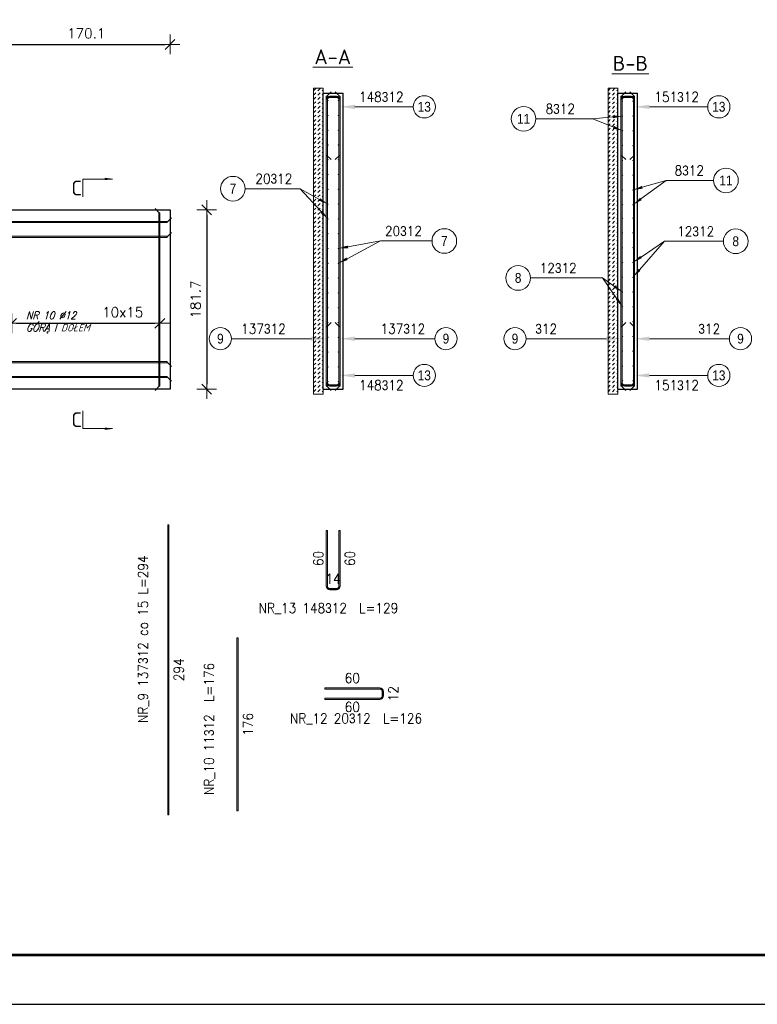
# Model space of a CAD drawing. Extents: x -44931 to -6831, y -40103 to -21469.
# Tile 6 of 10: x -20674 to -13190, y -40103 to -30119. Entities that reach past the tile are written whole.
import ezdxf

# ---------------------------------------------------------------- set-up
doc = ezdxf.new("R2010")
doc.units = 0
doc.header["$LTSCALE"] = 5
doc.header["$MEASUREMENT"] = 0
doc.layers.add('_FORMATKA', color=8, linetype='Continuous', lineweight=15, plot=False)
for name, color, linetype, lineweight in [('_RAMKA', 7, 'Continuous', 35), ('AutoCAD_Structural_Detailing_deskowanie', 2, 'Continuous', 30), ('AutoCAD_Structural_Detailing_kształt pręta', 7, 'Continuous', 13), ('AutoCAD_Structural_Detailing_opis kształtu pręta', 7, 'Continuous', 13), ('AutoCAD_Structural_Detailing_opis rozkładu', 7, 'Continuous', 13), ('AutoCAD_Structural_Detailing_pręt wyrzucony', 7, 'Continuous', 13), ('AutoCAD_Structural_Detailing_pręty punktowe', 7, 'Continuous', 40), ('AutoCAD_Structural_Detailing_symbole graficzne', 7, 'Continuous', 13), ('PS_DIM', 4, 'Continuous', 13), ('PS_HATCH', 251, 'Continuous', 9), ('PS_TEXT @ 100', 3, 'Continuous', 13)]:
    doc.layers.add(name, color=color, linetype=linetype, lineweight=lineweight)
doc.styles.add('marta_B', font='isocpeur.ttf')
doc.styles.add('r-gil', font='GIL_____.TTF', dxfattribs={"width": 0.9})
doc.styles.add('r-simplex', font='simplex.shx', dxfattribs={"width": 0.9})
doc.styles.add('simplex', font='simplex.shx', dxfattribs={"width": 0.9})
doc.styles.add('styl2M', font='simplex.shx')
doc.dimstyles.new('RBCT DIM 50_M', dxfattribs={"dimtxt": 100, "dimasz": 50, "dimexe": 20, "dimexo": 150, "dimgap": 62.5, "dimtad": 1, "dimdec": 1, "dimlfac": 0.1, "dimzin": 9, "dimdsep": 46, "dimtxsty": 'styl2M', "dimblk": 'dimznak', "dimcen": 100, "dimse1": 1, "dimse2": 1, "dimclrd": 8, "dimclre": 8, "dimclrt": 2, "dimadec": 0, "dimazin": 0, "dimtfac": 1, "dimtdec": 1, "dimtix": 1, "dimtmove": 2, "dimatfit": 3, "dimldrblk": 'dimznak', "dimfxl": 5, "dimfxlon": 1, "dimarcsym": 0})

# ---------------------------------------------------------------- blocks, each defined once
blk = doc.blocks.new('dimznak')
at = {"color": 0}
for points in [[(0, 2), (0, -2)], [(-2, 0), (2, 0)]]:
    blk.add_lwpolyline(points, dxfattribs=at)
at = {"color": 3}
blk.add_lwpolyline([(1, 1), (-1, -1)], dxfattribs=at)
blk = doc.blocks.new('*D39')
at = {"layer": 'Defpoints', "color": 0, "ltscale": 10, "transparency": 16777216}
for p in [(-20754.8, -32364.4), (-19251.4, -32364.4), (-19251.4, -33197.5)]:
    blk.add_point(p, dxfattribs=at)
at = {"layer": 'PS_DIM', "color": 8, "lineweight": -2, "ltscale": 10, "transparency": 16777216}
blk.add_line((-20704.8, -33197.5), (-19301.4, -33197.5), dxfattribs=at)
at = {"layer": 'PS_DIM', "color": 8, "lineweight": -2, "ltscale": 10, "transparency": 16777216, "xscale": 50, "yscale": 50, "zscale": 50, "rotation": 180}
blk.add_blockref('dimznak', (-20754.8, -33197.5), dxfattribs=at)
at = {"layer": 'PS_DIM', "color": 8, "lineweight": -2, "ltscale": 10, "transparency": 16777216, "xscale": 50, "yscale": 50, "zscale": 50}
blk.add_blockref('dimznak', (-19251.4, -33197.5), dxfattribs=at)
at = {"layer": 'PS_DIM', "color": 2, "ltscale": 10, "transparency": 16777216, "insert": (-19628.5, -33085), "char_height": 100, "attachment_point": 5, "style": 'styl2M'}
blk.add_mtext('10x15', dxfattribs=at)
blk = doc.blocks.new('*U17')
at = {"layer": '_FORMATKA', "lineweight": -3}
blk.add_lwpolyline([(-750, 0), (0, 0), (0, 297), (-750, 297)], close=True, dxfattribs=at)
at = {"layer": '_RAMKA', "lineweight": -3, "const_width": 0.5}
blk.add_lwpolyline([(-720, 10), (-10, 10), (-10, 287), (-720, 287)], close=True, dxfattribs=at)
blk = doc.blocks.new('*D42')
at = {"layer": 'Defpoints', "color": 0, "ltscale": 10, "transparency": 16777216}
for p in [(-19148.7, -30369.8), (-20849.3, -32047.4, 43.1), (-19148.7, -32047.4, 43.1)]:
    blk.add_point(p, dxfattribs=at)
at = {"layer": 'PS_DIM', "color": 8, "lineweight": -2, "ltscale": 10, "transparency": 16777216}
blk.add_line((-20799.3, -30369.8), (-19198.7, -30369.8), dxfattribs=at)
at = {"layer": 'PS_DIM', "color": 8, "lineweight": -2, "ltscale": 10, "transparency": 16777216, "xscale": 50, "yscale": 50, "zscale": 50, "rotation": 180}
blk.add_blockref('dimznak', (-20849.3, -30369.8), dxfattribs=at)
at = {"layer": 'PS_DIM', "color": 8, "lineweight": -2, "ltscale": 10, "transparency": 16777216, "xscale": 50, "yscale": 50, "zscale": 50}
blk.add_blockref('dimznak', (-19148.7, -30369.8), dxfattribs=at)
at = {"layer": 'PS_DIM', "color": 2, "ltscale": 10, "transparency": 16777216, "insert": (-19999, -30257.3), "char_height": 100, "attachment_point": 5, "style": 'styl2M'}
blk.add_mtext('170.1', dxfattribs=at)
blk = doc.blocks.new('*D43')
at = {"layer": 'Defpoints', "color": 0, "ltscale": 10, "transparency": 16777216}
for p in [(-19148.7, -32047.4, 43.1), (-19148.7, -33864.4, 43.1), (-18776.4, -33864.4)]:
    blk.add_point(p, dxfattribs=at)
at = {"layer": 'PS_DIM', "color": 8, "lineweight": -2, "ltscale": 10, "transparency": 16777216}
blk.add_line((-18776.4, -32097.4), (-18776.4, -33814.4), dxfattribs=at)
at = {"layer": 'PS_DIM', "color": 8, "lineweight": -2, "ltscale": 10, "transparency": 16777216, "xscale": 50, "yscale": 50, "zscale": 50}
for p, rotation in [((-18776.4, -32047.4), 90), ((-18776.4, -33864.4), 270)]:
    blk.add_blockref('dimznak', p, dxfattribs=dict(at, rotation=rotation))
at = {"layer": 'PS_DIM', "color": 2, "ltscale": 10, "transparency": 16777216, "insert": (-18888.9, -32955.9), "char_height": 100, "attachment_point": 5, "rotation": 90, "style": 'styl2M'}
blk.add_mtext('181.7', dxfattribs=at)

msp = doc.modelspace()

# ---------------------------------------------------------------- hatches: boundary and pattern name
at = {"layer": 'AutoCAD_Structural_Detailing_kształt pręta'}
h = msp.add_hatch(color=161, dxfattribs=at)
edge = h.paths.add_edge_path(flags=0)
edge.add_line((-17527.51, -30894.37), (-17527.51, -30906.37))
edge.add_arc((-17527.51, -30930.37), 24, 90, 180)
edge.add_line((-17551.51, -30930.37), (-17563.51, -30930.37))
edge.add_arc((-17527.51, -30930.37), 36, 450, 540, ccw=False)
for points in [[(-17563.51, -30894.37), (-17551.51, -30894.37), (-17551.51, -33834.37), (-17563.51, -33834.37)], [(-17551.51, -31494.37), (-17563.51, -31494.37), (-17563.51, -30930.37), (-17551.51, -30930.37)], [(-17527.51, -30906.37), (-17527.51, -30894.37), (-17459.51, -30894.37), (-17459.51, -30906.37)], [(-17435.51, -30894.37), (-17423.51, -30894.37), (-17423.51, -33834.37), (-17435.51, -33834.37)], [(-17435.51, -30930.37), (-17423.51, -30930.37), (-17423.51, -31494.37), (-17435.51, -31494.37)], [(-14574.79, -30894.37), (-14562.79, -30894.37), (-14562.79, -33834.37), (-14574.79, -33834.37)], [(-14562.79, -31494.37), (-14574.79, -31494.37), (-14574.79, -30930.37), (-14562.79, -30930.37)], [(-14538.79, -30906.37), (-14538.79, -30894.37), (-14470.79, -30894.37), (-14470.79, -30906.37)], [(-14446.79, -30894.37), (-14434.79, -30894.37), (-14434.79, -33834.37), (-14446.79, -33834.37)], [(-14446.79, -30930.37), (-14434.79, -30930.37), (-14434.79, -31494.37), (-14446.79, -31494.37)], [(-19263.4, -32077.37), (-19251.4, -32077.37), (-19251.4, -33834.37), (-19263.4, -33834.37)], [(-19178.68, -32164.27), (-19178.68, -32176.27), (-30331.02, -32176.2), (-30331.02, -32164.2)], [(-19178.68, -32314.27), (-19178.68, -32326.27), (-30331.02, -32326.2), (-30331.02, -32314.2)], [(-17563.51, -33234.37), (-17551.51, -33234.37), (-17551.51, -33798.37), (-17563.51, -33798.37)], [(-17423.51, -33798.37), (-17435.51, -33798.37), (-17435.51, -33234.37), (-17423.51, -33234.37)], [(-14574.79, -33234.37), (-14562.79, -33234.37), (-14562.79, -33798.37), (-14574.79, -33798.37)], [(-14434.79, -33798.37), (-14446.79, -33798.37), (-14446.79, -33234.37), (-14434.79, -33234.37)], [(-19178.68, -33585.47), (-19178.68, -33597.47), (-30331.02, -33597.54), (-30331.02, -33585.54)], [(-19178.68, -33735.47), (-19178.68, -33747.47), (-30331.02, -33747.54), (-30331.02, -33735.54)], [(-17527.51, -33834.37), (-17527.51, -33822.37), (-17459.51, -33822.37), (-17459.51, -33834.37)], [(-14538.79, -33834.37), (-14538.79, -33822.37), (-14470.79, -33822.37), (-14470.79, -33834.37)]]:
    msp.add_hatch(color=161, dxfattribs=at).paths.add_polyline_path(points, flags=0)
h = msp.add_hatch(color=161, dxfattribs=at)
edge = h.paths.add_edge_path(flags=0)
edge.add_line((-17423.51, -30930.37), (-17435.51, -30930.37))
edge.add_arc((-17459.51, -30930.37), 24, 0, 90)
edge.add_line((-17459.51, -30906.37), (-17459.51, -30894.37))
edge.add_arc((-17459.51, -30930.37), 36, 360, 450, ccw=False)
h = msp.add_hatch(color=161, dxfattribs=at)
edge = h.paths.add_edge_path(flags=0)
edge.add_line((-14538.79, -30894.37), (-14538.79, -30906.37))
edge.add_arc((-14538.79, -30930.37), 24, 90, 180)
edge.add_line((-14562.79, -30930.37), (-14574.79, -30930.37))
edge.add_arc((-14538.79, -30930.37), 36, 450, 540, ccw=False)
h = msp.add_hatch(color=161, dxfattribs=at)
edge = h.paths.add_edge_path(flags=0)
edge.add_line((-14434.79, -30930.37), (-14446.79, -30930.37))
edge.add_arc((-14470.79, -30930.37), 24, 0, 90)
edge.add_line((-14470.79, -30906.37), (-14470.79, -30894.37))
edge.add_arc((-14470.79, -30930.37), 36, 360, 450, ccw=False)
h = msp.add_hatch(color=161, dxfattribs=at)
edge = h.paths.add_edge_path(flags=0)
edge.add_line((-17563.51, -33798.37), (-17551.51, -33798.37))
edge.add_arc((-17527.51, -33798.37), 24, 180, 270)
edge.add_line((-17527.51, -33822.37), (-17527.51, -33834.37))
edge.add_arc((-17527.51, -33798.37), 36, 540, 630, ccw=False)
h = msp.add_hatch(color=161, dxfattribs=at)
edge = h.paths.add_edge_path(flags=0)
edge.add_line((-17459.51, -33834.37), (-17459.51, -33822.37))
edge.add_arc((-17459.51, -33798.37), 24, -90, 0)
edge.add_line((-17435.51, -33798.37), (-17423.51, -33798.37))
edge.add_arc((-17459.51, -33798.37), 36, 270, 360, ccw=False)
h = msp.add_hatch(color=161, dxfattribs=at)
edge = h.paths.add_edge_path(flags=0)
edge.add_line((-14574.79, -33798.37), (-14562.79, -33798.37))
edge.add_arc((-14538.79, -33798.37), 24, 180, 270)
edge.add_line((-14538.79, -33822.37), (-14538.79, -33834.37))
edge.add_arc((-14538.79, -33798.37), 36, 540, 630, ccw=False)
h = msp.add_hatch(color=161, dxfattribs=at)
edge = h.paths.add_edge_path(flags=0)
edge.add_line((-14470.79, -33834.37), (-14470.79, -33822.37))
edge.add_arc((-14470.79, -33798.37), 24, -90, 0)
edge.add_line((-14446.79, -33798.37), (-14434.79, -33798.37))
edge.add_arc((-14470.79, -33798.37), 36, 270, 360, ccw=False)
at = {"layer": 'AutoCAD_Structural_Detailing_opis kształtu pręta'}
for points in [[(-17423.51, -31002.56), (-17273.51, -31023.94), (-17273.51, -30981.18)], [(-14434.79, -31002.56), (-14284.79, -31023.94), (-14284.79, -30981.18)], [(-17563.51, -33353.96), (-17713.51, -33332.58), (-17713.51, -33375.34)], [(-17423.51, -33353.96), (-17273.51, -33375.34), (-17273.51, -33332.58)], [(-14574.79, -33353.96), (-14724.79, -33332.58), (-14724.79, -33375.34)], [(-14434.79, -33353.96), (-14284.79, -33375.34), (-14284.79, -33332.58)], [(-17423.51, -33726.18), (-17273.51, -33747.56), (-17273.51, -33704.8)], [(-14434.79, -33726.18), (-14284.79, -33747.56), (-14284.79, -33704.8)]]:
    msp.add_hatch(color=8, dxfattribs=at).paths.add_polyline_path(points, flags=0)
at = {"layer": 'AutoCAD_Structural_Detailing_opis rozkładu'}
for points in [[(-14556.79, -31095.87), (-14657.69, -31091.04), (-14655.02, -31119.43)], [(-14556.79, -31245.87), (-14644.19, -31195.23), (-14654.86, -31221.67)], [(-14452.79, -31845.87), (-14352.75, -31831.9), (-14360.64, -31804.5)], [(-17545.51, -31989.37), (-17626.01, -31928.36), (-17639.85, -31953.29)], [(-14452.79, -31995.87), (-14363.71, -31948.25), (-14380.57, -31925.25)], [(-17545.51, -32139.37), (-17602.77, -32056.16), (-17623.74, -32075.48)], [(-17441.51, -32439.37), (-17340.56, -32435.86), (-17345.56, -32407.8)], [(-17441.51, -32589.37), (-17346.41, -32555.31), (-17359.71, -32530.1)], [(-14452.79, -32580.87), (-14361.73, -32537.16), (-14377.57, -32513.46)], [(-14452.79, -32730.87), (-14375.98, -32665.28), (-14397.36, -32646.43)], [(-14556.79, -32880.87), (-14630.62, -32811.94), (-14646.94, -32835.31)], [(-14556.79, -33030.87), (-14602.38, -32940.73), (-14625.75, -32957.06)]]:
    msp.add_hatch(color=8, dxfattribs=at).paths.add_polyline_path(points, flags=0)
at = {"layer": 'AutoCAD_Structural_Detailing_pręt wyrzucony'}
for points in [[(-19171.91, -35240.41), (-19159.91, -35240.41), (-19159.91, -38180.42), (-19171.91, -38180.42)], [(-17563.51, -35300.15), (-17551.51, -35300.15), (-17551.51, -35864.14), (-17563.51, -35864.14)], [(-17423.51, -35864.14), (-17435.51, -35864.14), (-17435.51, -35300.15), (-17423.51, -35300.15)], [(-17527.51, -35900.14), (-17527.51, -35888.14), (-17459.51, -35888.14), (-17459.51, -35900.14)], [(-18469.76, -36385.65), (-18457.76, -36385.65), (-18457.76, -38142.65), (-18469.76, -38142.65)], [(-17578.43, -36907.34), (-17578.43, -36895.34), (-17019.43, -36895.34), (-17019.43, -36907.34)], [(-16995.43, -36931.34), (-16983.43, -36931.34), (-16983.43, -36975.34), (-16995.43, -36975.34)], [(-17019.43, -36999.34), (-17019.43, -37011.34), (-17578.77, -37011.34), (-17578.77, -36999.34)]]:
    msp.add_hatch(color=6, dxfattribs=at).paths.add_polyline_path(points, flags=0)
h = msp.add_hatch(color=6, dxfattribs=at)
edge = h.paths.add_edge_path(flags=0)
edge.add_line((-17563.51, -35864.14), (-17551.51, -35864.14))
edge.add_arc((-17527.51, -35864.14), 24, 180, 270)
edge.add_line((-17527.51, -35888.14), (-17527.51, -35900.14))
edge.add_arc((-17527.51, -35864.14), 36, 540, 630, ccw=False)
h = msp.add_hatch(color=6, dxfattribs=at)
edge = h.paths.add_edge_path(flags=0)
edge.add_line((-17459.51, -35900.14), (-17459.51, -35888.14))
edge.add_arc((-17459.51, -35864.14), 24, -90, 0)
edge.add_line((-17435.51, -35864.14), (-17423.51, -35864.14))
edge.add_arc((-17459.51, -35864.14), 36, 270, 360, ccw=False)
h = msp.add_hatch(color=6, dxfattribs=at)
edge = h.paths.add_edge_path(flags=0)
edge.add_line((-16983.43, -36931.34), (-16995.43, -36931.34))
edge.add_arc((-17019.43, -36931.34), 24, 0, 90)
edge.add_line((-17019.43, -36907.34), (-17019.43, -36895.34))
edge.add_arc((-17019.43, -36931.34), 36, 360, 450, ccw=False)
h = msp.add_hatch(color=6, dxfattribs=at)
edge = h.paths.add_edge_path(flags=0)
edge.add_line((-17019.43, -37011.34), (-17019.43, -36999.34))
edge.add_arc((-17019.43, -36975.34), 24, -90, 0)
edge.add_line((-16995.43, -36975.34), (-16983.43, -36975.34))
edge.add_arc((-17019.43, -36975.34), 36, 270, 360, ccw=False)
at = {"layer": 'AutoCAD_Structural_Detailing_pręty punktowe'}
h = msp.add_hatch(color=1, dxfattribs=at)
edge = h.paths.add_edge_path(flags=0)
edge.add_arc((-17545.51, -30939.37), 6, 0, 360)
h = msp.add_hatch(color=1, dxfattribs=at)
edge = h.paths.add_edge_path(flags=0)
edge.add_arc((-17441.51, -30939.37), 6, 0, 360)
h = msp.add_hatch(color=1, dxfattribs=at)
edge = h.paths.add_edge_path(flags=0)
edge.add_arc((-14556.79, -30945.87), 6, 0, 360)
h = msp.add_hatch(color=1, dxfattribs=at)
edge = h.paths.add_edge_path(flags=0)
edge.add_arc((-14452.79, -30945.87), 6, 0, 360)
h = msp.add_hatch(color=1, dxfattribs=at)
edge = h.paths.add_edge_path(flags=0)
edge.add_arc((-17545.51, -31089.37), 6, 0, 360)
h = msp.add_hatch(color=1, dxfattribs=at)
edge = h.paths.add_edge_path(flags=0)
edge.add_arc((-17441.51, -31089.37), 6, 0, 360)
h = msp.add_hatch(color=1, dxfattribs=at)
edge = h.paths.add_edge_path(flags=0)
edge.add_arc((-14556.79, -31095.87), 6, 0, 360)
h = msp.add_hatch(color=1, dxfattribs=at)
edge = h.paths.add_edge_path(flags=0)
edge.add_arc((-14452.79, -31095.87), 6, 0, 360)
h = msp.add_hatch(color=1, dxfattribs=at)
edge = h.paths.add_edge_path(flags=0)
edge.add_arc((-17545.51, -31239.37), 6, 0, 360)
h = msp.add_hatch(color=1, dxfattribs=at)
edge = h.paths.add_edge_path(flags=0)
edge.add_arc((-17441.51, -31239.37), 6, 0, 360)
h = msp.add_hatch(color=1, dxfattribs=at)
edge = h.paths.add_edge_path(flags=0)
edge.add_arc((-14556.79, -31245.87), 6, 0, 360)
h = msp.add_hatch(color=1, dxfattribs=at)
edge = h.paths.add_edge_path(flags=0)
edge.add_arc((-14452.79, -31245.87), 6, 0, 360)
h = msp.add_hatch(color=1, dxfattribs=at)
edge = h.paths.add_edge_path(flags=0)
edge.add_arc((-17545.51, -31389.37), 6, 0, 360)
h = msp.add_hatch(color=1, dxfattribs=at)
edge = h.paths.add_edge_path(flags=0)
edge.add_arc((-17441.51, -31389.37), 6, 0, 360)
h = msp.add_hatch(color=1, dxfattribs=at)
edge = h.paths.add_edge_path(flags=0)
edge.add_arc((-14556.79, -31395.87), 6, 0, 360)
h = msp.add_hatch(color=1, dxfattribs=at)
edge = h.paths.add_edge_path(flags=0)
edge.add_arc((-14452.79, -31395.87), 6, 0, 360)
h = msp.add_hatch(color=1, dxfattribs=at)
edge = h.paths.add_edge_path(flags=0)
edge.add_arc((-17545.51, -31539.37), 6, 0, 360)
h = msp.add_hatch(color=1, dxfattribs=at)
edge = h.paths.add_edge_path(flags=0)
edge.add_arc((-17441.51, -31539.37), 6, 0, 360)
h = msp.add_hatch(color=1, dxfattribs=at)
edge = h.paths.add_edge_path(flags=0)
edge.add_arc((-14556.79, -31545.87), 6, 0, 360)
h = msp.add_hatch(color=1, dxfattribs=at)
edge = h.paths.add_edge_path(flags=0)
edge.add_arc((-14452.79, -31545.87), 6, 0, 360)
h = msp.add_hatch(color=1, dxfattribs=at)
edge = h.paths.add_edge_path(flags=0)
edge.add_arc((-17545.51, -31689.37), 6, 0, 360)
h = msp.add_hatch(color=1, dxfattribs=at)
edge = h.paths.add_edge_path(flags=0)
edge.add_arc((-17441.51, -31689.37), 6, 0, 360)
h = msp.add_hatch(color=1, dxfattribs=at)
edge = h.paths.add_edge_path(flags=0)
edge.add_arc((-14556.79, -31695.87), 6, 0, 360)
h = msp.add_hatch(color=1, dxfattribs=at)
edge = h.paths.add_edge_path(flags=0)
edge.add_arc((-14452.79, -31695.87), 6, 0, 360)
h = msp.add_hatch(color=1, dxfattribs=at)
edge = h.paths.add_edge_path(flags=0)
edge.add_arc((-17545.51, -31839.37), 6, 0, 360)
h = msp.add_hatch(color=1, dxfattribs=at)
edge = h.paths.add_edge_path(flags=0)
edge.add_arc((-17441.51, -31839.37), 6, 0, 360)
h = msp.add_hatch(color=1, dxfattribs=at)
edge = h.paths.add_edge_path(flags=0)
edge.add_arc((-14556.79, -31845.87), 6, 0, 360)
h = msp.add_hatch(color=1, dxfattribs=at)
edge = h.paths.add_edge_path(flags=0)
edge.add_arc((-14452.79, -31845.87), 6, 0, 360)
h = msp.add_hatch(color=1, dxfattribs=at)
edge = h.paths.add_edge_path(flags=0)
edge.add_arc((-17545.51, -31989.37), 6, 0, 360)
h = msp.add_hatch(color=1, dxfattribs=at)
edge = h.paths.add_edge_path(flags=0)
edge.add_arc((-17441.51, -31989.37), 6, 0, 360)
h = msp.add_hatch(color=1, dxfattribs=at)
edge = h.paths.add_edge_path(flags=0)
edge.add_arc((-14556.79, -31995.87), 6, 0, 360)
h = msp.add_hatch(color=1, dxfattribs=at)
edge = h.paths.add_edge_path(flags=0)
edge.add_arc((-14452.79, -31995.87), 6, 0, 360)
h = msp.add_hatch(color=1, dxfattribs=at)
edge = h.paths.add_edge_path(flags=0)
edge.add_arc((-17545.51, -32139.37), 6, 0, 360)
h = msp.add_hatch(color=1, dxfattribs=at)
edge = h.paths.add_edge_path(flags=0)
edge.add_arc((-17441.51, -32139.37), 6, 0, 360)
h = msp.add_hatch(color=1, dxfattribs=at)
edge = h.paths.add_edge_path(flags=0)
edge.add_arc((-14556.79, -32130.87), 6, 0, 360)
h = msp.add_hatch(color=1, dxfattribs=at)
edge = h.paths.add_edge_path(flags=0)
edge.add_arc((-14452.79, -32130.87), 6, 0, 360)
h = msp.add_hatch(color=1, dxfattribs=at)
edge = h.paths.add_edge_path(flags=0)
edge.add_arc((-17545.51, -32289.37), 6, 0, 360)
h = msp.add_hatch(color=1, dxfattribs=at)
edge = h.paths.add_edge_path(flags=0)
edge.add_arc((-17441.51, -32289.37), 6, 0, 360)
h = msp.add_hatch(color=1, dxfattribs=at)
edge = h.paths.add_edge_path(flags=0)
edge.add_arc((-14556.79, -32280.87), 6, 0, 360)
h = msp.add_hatch(color=1, dxfattribs=at)
edge = h.paths.add_edge_path(flags=0)
edge.add_arc((-14452.79, -32280.87), 6, 0, 360)
h = msp.add_hatch(color=1, dxfattribs=at)
edge = h.paths.add_edge_path(flags=0)
edge.add_arc((-17545.51, -32439.37), 6, 0, 360)
h = msp.add_hatch(color=1, dxfattribs=at)
edge = h.paths.add_edge_path(flags=0)
edge.add_arc((-17441.51, -32439.37), 6, 0, 360)
h = msp.add_hatch(color=1, dxfattribs=at)
edge = h.paths.add_edge_path(flags=0)
edge.add_arc((-14556.79, -32430.87), 6, 0, 360)
h = msp.add_hatch(color=1, dxfattribs=at)
edge = h.paths.add_edge_path(flags=0)
edge.add_arc((-14452.79, -32430.87), 6, 0, 360)
h = msp.add_hatch(color=1, dxfattribs=at)
edge = h.paths.add_edge_path(flags=0)
edge.add_arc((-17545.51, -32589.37), 6, 0, 360)
h = msp.add_hatch(color=1, dxfattribs=at)
edge = h.paths.add_edge_path(flags=0)
edge.add_arc((-17441.51, -32589.37), 6, 0, 360)
h = msp.add_hatch(color=1, dxfattribs=at)
edge = h.paths.add_edge_path(flags=0)
edge.add_arc((-14556.79, -32580.87), 6, 0, 360)
h = msp.add_hatch(color=1, dxfattribs=at)
edge = h.paths.add_edge_path(flags=0)
edge.add_arc((-14452.79, -32580.87), 6, 0, 360)
h = msp.add_hatch(color=1, dxfattribs=at)
edge = h.paths.add_edge_path(flags=0)
edge.add_arc((-17545.51, -32739.37), 6, 0, 360)
h = msp.add_hatch(color=1, dxfattribs=at)
edge = h.paths.add_edge_path(flags=0)
edge.add_arc((-17441.51, -32739.37), 6, 0, 360)
h = msp.add_hatch(color=1, dxfattribs=at)
edge = h.paths.add_edge_path(flags=0)
edge.add_arc((-14556.79, -32730.87), 6, 0, 360)
h = msp.add_hatch(color=1, dxfattribs=at)
edge = h.paths.add_edge_path(flags=0)
edge.add_arc((-14452.79, -32730.87), 6, 0, 360)
h = msp.add_hatch(color=1, dxfattribs=at)
edge = h.paths.add_edge_path(flags=0)
edge.add_arc((-17545.51, -32889.37), 6, 0, 360)
h = msp.add_hatch(color=1, dxfattribs=at)
edge = h.paths.add_edge_path(flags=0)
edge.add_arc((-17441.51, -32889.37), 6, 0, 360)
h = msp.add_hatch(color=1, dxfattribs=at)
edge = h.paths.add_edge_path(flags=0)
edge.add_arc((-14556.79, -32880.87), 6, 0, 360)
h = msp.add_hatch(color=1, dxfattribs=at)
edge = h.paths.add_edge_path(flags=0)
edge.add_arc((-14452.79, -32880.87), 6, 0, 360)
h = msp.add_hatch(color=1, dxfattribs=at)
edge = h.paths.add_edge_path(flags=0)
edge.add_arc((-17545.51, -33039.37), 6, 0, 360)
h = msp.add_hatch(color=1, dxfattribs=at)
edge = h.paths.add_edge_path(flags=0)
edge.add_arc((-17441.51, -33039.37), 6, 0, 360)
h = msp.add_hatch(color=1, dxfattribs=at)
edge = h.paths.add_edge_path(flags=0)
edge.add_arc((-14556.79, -33030.87), 6, 0, 360)
h = msp.add_hatch(color=1, dxfattribs=at)
edge = h.paths.add_edge_path(flags=0)
edge.add_arc((-14452.79, -33030.87), 6, 0, 360)
h = msp.add_hatch(color=1, dxfattribs=at)
edge = h.paths.add_edge_path(flags=0)
edge.add_arc((-17545.51, -33189.37), 6, 0, 360)
h = msp.add_hatch(color=1, dxfattribs=at)
edge = h.paths.add_edge_path(flags=0)
edge.add_arc((-17441.51, -33189.37), 6, 0, 360)
h = msp.add_hatch(color=1, dxfattribs=at)
edge = h.paths.add_edge_path(flags=0)
edge.add_arc((-14556.79, -33180.87), 6, 0, 360)
h = msp.add_hatch(color=1, dxfattribs=at)
edge = h.paths.add_edge_path(flags=0)
edge.add_arc((-14452.79, -33180.87), 6, 0, 360)
h = msp.add_hatch(color=1, dxfattribs=at)
edge = h.paths.add_edge_path(flags=0)
edge.add_arc((-17545.51, -33339.37), 6, 0, 360)
h = msp.add_hatch(color=1, dxfattribs=at)
edge = h.paths.add_edge_path(flags=0)
edge.add_arc((-17441.51, -33339.37), 6, 0, 360)
h = msp.add_hatch(color=1, dxfattribs=at)
edge = h.paths.add_edge_path(flags=0)
edge.add_arc((-14556.79, -33330.87), 6, 0, 360)
h = msp.add_hatch(color=1, dxfattribs=at)
edge = h.paths.add_edge_path(flags=0)
edge.add_arc((-14452.79, -33330.87), 6, 0, 360)
h = msp.add_hatch(color=1, dxfattribs=at)
edge = h.paths.add_edge_path(flags=0)
edge.add_arc((-17545.51, -33489.37), 6, 0, 360)
h = msp.add_hatch(color=1, dxfattribs=at)
edge = h.paths.add_edge_path(flags=0)
edge.add_arc((-17441.51, -33489.37), 6, 0, 360)
h = msp.add_hatch(color=1, dxfattribs=at)
edge = h.paths.add_edge_path(flags=0)
edge.add_arc((-14556.79, -33480.87), 6, 0, 360)
h = msp.add_hatch(color=1, dxfattribs=at)
edge = h.paths.add_edge_path(flags=0)
edge.add_arc((-14452.79, -33480.87), 6, 0, 360)
h = msp.add_hatch(color=1, dxfattribs=at)
edge = h.paths.add_edge_path(flags=0)
edge.add_arc((-17545.51, -33639.37), 6, 0, 360)
h = msp.add_hatch(color=1, dxfattribs=at)
edge = h.paths.add_edge_path(flags=0)
edge.add_arc((-17441.51, -33639.37), 6, 0, 360)
h = msp.add_hatch(color=1, dxfattribs=at)
edge = h.paths.add_edge_path(flags=0)
edge.add_arc((-14556.79, -33630.87), 6, 0, 360)
h = msp.add_hatch(color=1, dxfattribs=at)
edge = h.paths.add_edge_path(flags=0)
edge.add_arc((-14452.79, -33630.87), 6, 0, 360)
h = msp.add_hatch(color=1, dxfattribs=at)
edge = h.paths.add_edge_path(flags=0)
edge.add_arc((-17545.51, -33789.37), 6, 0, 360)
h = msp.add_hatch(color=1, dxfattribs=at)
edge = h.paths.add_edge_path(flags=0)
edge.add_arc((-17441.51, -33789.37), 6, 0, 360)
h = msp.add_hatch(color=1, dxfattribs=at)
edge = h.paths.add_edge_path(flags=0)
edge.add_arc((-14556.79, -33780.87), 6, 0, 360)
h = msp.add_hatch(color=1, dxfattribs=at)
edge = h.paths.add_edge_path(flags=0)
edge.add_arc((-14452.79, -33780.87), 6, 0, 360)
at = {"layer": 'AutoCAD_Structural_Detailing_symbole graficzne', "linetype": 'Continuous', "lineweight": 0}
for points in [[(-19733.06, -31735.43), (-19808.06, -31735.43), (-19808.06, -31746.12)], [(-19733.06, -34264.66), (-19808.06, -34264.66), (-19808.06, -34253.97)]]:
    msp.add_hatch(color=7, dxfattribs=at).paths.add_polyline_path(points, flags=0)
at = {"layer": 'PS_HATCH'}
h = msp.add_hatch(dxfattribs=at)
h.set_pattern_fill('DASH', color=252, scale=10, angle=45)
h.set_pattern_definition([(45, (-5929.296, -16829.477), (4e-15, 44.90128), [31.75, -31.75])])
h.paths.add_polyline_path([(-17593.51, -33914.37), (-17693.51, -33914.37), (-17693.51, -30814.37), (-17593.51, -30814.37)])
h = msp.add_hatch(dxfattribs=at)
h.set_pattern_fill('DASH', color=252, scale=10, angle=45)
h.set_pattern_definition([(45, (-2940.58, -16829.477), (4e-15, 44.90128), [31.75, -31.75])])
h.paths.add_polyline_path([(-14604.79, -33914.37), (-14704.79, -33914.37), (-14704.79, -30814.37), (-14604.79, -30814.37)])

# ---------------------------------------------------------------- linework, layer by layer
at = {"layer": 'AutoCAD_Structural_Detailing_deskowanie'}
for p, q in [((-17593.51, -33864.37), (-17593.51, -30864.37)), ((-17593.51, -30864.37), (-17393.51, -30864.37)), ((-17393.51, -33864.37), (-17393.51, -30864.37)), ((-14604.79, -33864.37), (-14604.79, -30864.37)), ((-14604.79, -30864.37), (-14404.79, -30864.37)), ((-14404.79, -33864.37), (-14404.79, -30864.37)), ((-20849.27, -32047.37, 43.12), (-19148.68, -32047.37, 43.12)), ((-19148.68, -32047.37, 43.12), (-19148.68, -33864.37, 43.12)), ((-19148.68, -33864.37, 43.12), (-20849.27, -33864.37, 43.12)), ((-17593.51, -33864.37), (-17393.51, -33864.37)), ((-14604.79, -33864.37), (-14404.79, -33864.37))]:
    msp.add_line(p, q, dxfattribs=at)
at = {"layer": 'AutoCAD_Structural_Detailing_kształt pręta', "color": 1, "lineweight": 0}
for p, q in [((-17557.51, -30894.37), (-17513.76, -30850.62)), ((-17429.51, -30894.37), (-17473.26, -30850.62)), ((-14568.79, -30894.37), (-14525.04, -30850.62)), ((-14440.79, -30894.37), (-14484.54, -30850.62)), ((-17557.51, -31494.37), (-17513.76, -31538.12)), ((-17429.51, -31494.37), (-17473.26, -31538.12)), ((-14568.79, -31494.37), (-14525.04, -31538.12)), ((-14440.79, -31494.37), (-14484.54, -31538.12)), ((-19257.4, -32077.37), (-19301.15, -32033.62)), ((-19178.68, -32170.27), (-19134.93, -32126.52)), ((-19178.68, -32320.27), (-19134.93, -32276.52)), ((-17557.51, -33234.37), (-17513.76, -33190.62)), ((-17429.51, -33234.37), (-17473.26, -33190.62)), ((-14568.79, -33234.37), (-14525.04, -33190.62)), ((-14440.79, -33234.37), (-14484.54, -33190.62)), ((-19178.68, -33591.47), (-19134.93, -33635.22)), ((-19178.68, -33741.47), (-19134.93, -33785.22)), ((-19257.4, -33834.37), (-19301.15, -33878.12)), ((-17557.51, -33834.37), (-17513.76, -33878.12)), ((-17429.51, -33834.37), (-17473.26, -33878.12)), ((-14568.79, -33834.37), (-14525.04, -33878.12)), ((-14440.79, -33834.37), (-14484.54, -33878.12))]:
    msp.add_line(p, q, dxfattribs=at)
at = {"layer": 'AutoCAD_Structural_Detailing_kształt pręta', "color": 161}
for p, q in [((-17563.51, -30894.37), (-17563.51, -33834.37)), ((-17551.51, -30894.37), (-17563.51, -30894.37)), ((-17563.51, -31494.37), (-17563.51, -30930.37)), ((-17551.51, -30894.37), (-17551.51, -33834.37)), ((-17551.51, -31494.37), (-17551.51, -30930.37)), ((-17527.51, -30894.37), (-17459.51, -30894.37)), ((-17527.51, -30906.37), (-17459.51, -30906.37)), ((-17435.51, -30894.37), (-17435.51, -33834.37)), ((-17423.51, -30894.37), (-17435.51, -30894.37)), ((-17435.51, -30930.37), (-17435.51, -31494.37)), ((-17423.51, -30894.37), (-17423.51, -33834.37)), ((-17423.51, -30930.37), (-17423.51, -31494.37)), ((-14574.79, -30894.37), (-14574.79, -33834.37)), ((-14562.79, -30894.37), (-14574.79, -30894.37)), ((-14574.79, -31494.37), (-14574.79, -30930.37)), ((-14562.79, -30894.37), (-14562.79, -33834.37)), ((-14562.79, -31494.37), (-14562.79, -30930.37)), ((-14538.79, -30894.37), (-14470.79, -30894.37)), ((-14538.79, -30906.37), (-14470.79, -30906.37)), ((-14446.79, -30894.37), (-14446.79, -33834.37)), ((-14434.79, -30894.37), (-14446.79, -30894.37)), ((-14446.79, -30930.37), (-14446.79, -31494.37)), ((-14434.79, -30894.37), (-14434.79, -33834.37)), ((-14434.79, -30930.37), (-14434.79, -31494.37)), ((-17563.51, -31494.37), (-17551.51, -31494.37)), ((-17423.51, -31494.37), (-17435.51, -31494.37)), ((-14574.79, -31494.37), (-14562.79, -31494.37)), ((-14434.79, -31494.37), (-14446.79, -31494.37)), ((-19263.4, -32077.37), (-19263.4, -33834.37)), ((-19251.4, -32077.37), (-19263.4, -32077.37)), ((-19251.4, -32077.37), (-19251.4, -33834.37)), ((-19178.68, -32164.27), (-30331.02, -32164.2)), ((-19178.68, -32176.27), (-30331.02, -32176.2)), ((-19178.68, -32176.27), (-19178.68, -32164.27)), ((-19178.68, -32314.27), (-30331.02, -32314.2)), ((-19178.68, -32326.27), (-30331.02, -32326.2)), ((-19178.68, -32326.27), (-19178.68, -32314.27)), ((-17563.51, -33234.37), (-17563.51, -33798.37)), ((-17551.51, -33234.37), (-17563.51, -33234.37)), ((-17551.51, -33234.37), (-17551.51, -33798.37)), ((-17435.51, -33798.37), (-17435.51, -33234.37)), ((-17435.51, -33234.37), (-17423.51, -33234.37)), ((-17423.51, -33798.37), (-17423.51, -33234.37)), ((-14574.79, -33234.37), (-14574.79, -33798.37)), ((-14562.79, -33234.37), (-14574.79, -33234.37)), ((-14562.79, -33234.37), (-14562.79, -33798.37)), ((-14446.79, -33798.37), (-14446.79, -33234.37)), ((-14446.79, -33234.37), (-14434.79, -33234.37)), ((-14434.79, -33798.37), (-14434.79, -33234.37)), ((-19178.68, -33585.47), (-30331.02, -33585.54)), ((-19178.68, -33597.47), (-30331.02, -33597.54)), ((-19178.68, -33597.47), (-19178.68, -33585.47)), ((-19178.68, -33735.47), (-30331.02, -33735.54)), ((-19178.68, -33747.47), (-19178.68, -33735.47)), ((-19178.68, -33747.47), (-30331.02, -33747.54)), ((-19251.4, -33834.37), (-19263.4, -33834.37)), ((-17551.51, -33834.37), (-17563.51, -33834.37)), ((-17527.51, -33822.37), (-17459.51, -33822.37)), ((-17527.51, -33834.37), (-17459.51, -33834.37)), ((-17423.51, -33834.37), (-17435.51, -33834.37)), ((-14562.79, -33834.37), (-14574.79, -33834.37)), ((-14538.79, -33822.37), (-14470.79, -33822.37)), ((-14538.79, -33834.37), (-14470.79, -33834.37)), ((-14434.79, -33834.37), (-14446.79, -33834.37))]:
    msp.add_line(p, q, dxfattribs=at)
for centre, radius, start, end in [((-17527.51, -30930.37), 36, 90, 180), ((-17527.51, -30930.37), 24, 90, 180), ((-17459.51, -30930.37), 36, 0, 90), ((-17459.51, -30930.37), 24, 0, 90), ((-14538.79, -30930.37), 36, 90, 180), ((-14538.79, -30930.37), 24, 90, 180), ((-14470.79, -30930.37), 36, 0, 90), ((-14470.79, -30930.37), 24, 0, 90), ((-17527.51, -33798.37), 36, 180, 270), ((-17527.51, -33798.37), 24, 180, 270), ((-17459.51, -33798.37), 24, 270, 0), ((-17459.51, -33798.37), 36, 270, 0), ((-14538.79, -33798.37), 36, 180, 270), ((-14538.79, -33798.37), 24, 180, 270), ((-14470.79, -33798.37), 24, 270, 0), ((-14470.79, -33798.37), 36, 270, 0)]:
    msp.add_arc(centre, radius, start, end, dxfattribs=at)
at = {"layer": 'AutoCAD_Structural_Detailing_opis kształtu pręta', "color": 8}
for p, q in [((-17070.99, -31002.56), (-17273.51, -31002.56)), ((-17070.99, -31002.56), (-16681.49, -31002.56)), ((-14082.27, -31002.56), (-14284.79, -31002.56)), ((-14082.27, -31002.56), (-13692.78, -31002.56)), ((-18525.07, -33353.96), (-17713.51, -33353.96)), ((-16461.94, -33353.96), (-17273.51, -33353.96)), ((-15536.36, -33353.96), (-14724.79, -33353.96)), ((-13473.22, -33353.96), (-14284.79, -33353.96)), ((-17070.99, -33726.18), (-17273.51, -33726.18)), ((-17070.99, -33726.18), (-16681.49, -33726.18)), ((-14082.27, -33726.18), (-14284.79, -33726.18)), ((-14082.27, -33726.18), (-13692.78, -33726.18))]:
    msp.add_line(p, q, dxfattribs=at)
at = {"layer": 'AutoCAD_Structural_Detailing_opis kształtu pręta', "color": 8, "lineweight": 18}
for centre in [(-16568.99, -31002.56), (-18637.57, -33353.96), (-16349.44, -33353.96), (-16568.99, -33726.18)]:
    msp.add_circle(centre, 112.5, dxfattribs=at)
at = {"layer": 'AutoCAD_Structural_Detailing_opis kształtu pręta', "lineweight": 18}
for centre in [(-13580.28, -31002.56), (-15648.86, -33353.96), (-13360.72, -33353.96), (-13580.28, -33726.18)]:
    msp.add_circle(centre, 112.5, dxfattribs=at)
at = {"layer": 'AutoCAD_Structural_Detailing_opis rozkładu', "color": 8}
for p, q in [((-14858.25, -31124.23), (-15436.57, -31124.23)), ((-14858.25, -31124.23), (-14656.35, -31105.24)), ((-14858.25, -31124.23), (-14649.53, -31208.45)), ((-14115.77, -31748.83), (-14372.14, -31936.75)), ((-14115.77, -31748.83), (-14356.7, -31818.2)), ((-14115.77, -31748.83), (-13633.2, -31748.83)), ((-17828.33, -31832.33), (-18385.53, -31832.33)), ((-17828.33, -31832.33), (-17613.26, -32065.82)), ((-17828.33, -31832.33), (-17632.93, -31940.83)), ((-17012.3, -32362.9), (-17353.06, -32542.7)), ((-17012.3, -32362.9), (-17343.06, -32421.83)), ((-17012.3, -32362.9), (-16490.54, -32362.9)), ((-14131.14, -32365.93, -43.12), (-14386.67, -32655.85)), ((-14131.14, -32365.93, -43.12), (-14369.65, -32525.31)), ((-14131.14, -32365.93, -43.12), (-13533.89, -32365.93, -43.12)), ((-14761.42, -32738, -43.12), (-15491.62, -32738, -43.12)), ((-14761.42, -32738, -43.12), (-14614.06, -32948.9)), ((-14761.42, -32738, -43.12), (-14638.78, -32823.62))]:
    msp.add_line(p, q, dxfattribs=at)
at = {"layer": 'AutoCAD_Structural_Detailing_opis rozkładu', "color": 8, "lineweight": 18}
for centre in [(-15561.57, -31124.23), (-13508.2, -31748.83), (-18510.53, -31832.33), (-16365.54, -32362.9)]:
    msp.add_circle(centre, 125, dxfattribs=at)
at = {"layer": 'AutoCAD_Structural_Detailing_opis rozkładu', "lineweight": 18}
for centre in [(-13408.89, -32365.93, -43.12), (-15616.62, -32738, -43.12)]:
    msp.add_circle(centre, 125, dxfattribs=at)
at = {"layer": 'AutoCAD_Structural_Detailing_pręt wyrzucony', "color": 6}
for p, q in [((-19171.91, -35240.41), (-19171.91, -38180.42)), ((-19159.91, -35240.41), (-19171.91, -35240.41)), ((-19159.91, -35240.41), (-19159.91, -38180.42)), ((-17563.51, -35300.15), (-17563.51, -35864.14)), ((-17551.51, -35300.15), (-17563.51, -35300.15)), ((-17551.51, -35300.15), (-17551.51, -35864.14)), ((-17435.51, -35864.14), (-17435.51, -35300.15)), ((-17435.51, -35300.15), (-17423.51, -35300.15)), ((-17423.51, -35864.14), (-17423.51, -35300.15)), ((-17527.51, -35888.14), (-17459.51, -35888.14)), ((-17527.51, -35900.14), (-17459.51, -35900.14)), ((-18469.76, -36385.65), (-18469.76, -38142.65)), ((-18457.76, -36385.65), (-18469.76, -36385.65)), ((-18457.76, -36385.65), (-18457.76, -38142.65)), ((-17578.43, -36895.34), (-17019.43, -36895.34)), ((-17578.43, -36895.34), (-17578.43, -36907.34)), ((-17578.43, -36907.34), (-17019.43, -36907.34)), ((-16995.43, -36931.34), (-16995.43, -36975.34)), ((-16983.43, -36931.34), (-16983.43, -36975.34)), ((-17019.43, -36999.34), (-17578.77, -36999.34)), ((-17578.77, -37011.34), (-17578.77, -36999.34)), ((-17019.43, -37011.34), (-17578.77, -37011.34)), ((-19159.91, -38180.42), (-19171.91, -38180.42)), ((-18457.76, -38142.65), (-18469.76, -38142.65))]:
    msp.add_line(p, q, dxfattribs=at)
for centre, radius, start, end in [((-17527.51, -35864.14), 36, 180, 270), ((-17527.51, -35864.14), 24, 180, 270), ((-17459.51, -35864.14), 24, 270, 0), ((-17459.51, -35864.14), 36, 270, 0), ((-17019.43, -36931.34), 36, 0, 90), ((-17019.43, -36931.34), 24, 0, 90), ((-17019.43, -36975.34), 24, 270, 0), ((-17019.43, -36975.34), 36, 270, 0)]:
    msp.add_arc(centre, radius, start, end, dxfattribs=at)
at = {"layer": 'AutoCAD_Structural_Detailing_symbole graficzne', "color": 0, "lineweight": 0}
for p, q in [((-17700.57, -30600.42), (-17295.57, -30600.42)), ((-14665.36, -30666.41), (-14290.36, -30666.41))]:
    msp.add_line(p, q, dxfattribs=at)
at = {"layer": 'AutoCAD_Structural_Detailing_symbole graficzne', "color": 7, "linetype": 'Continuous', "lineweight": 0}
for p, q in [((-20033.06, -31735.43), (-20033.06, -31915.43)), ((-19733.06, -31735.43), (-20033.06, -31735.43)), ((-19808.06, -31735.43), (-19808.06, -31724.74)), ((-19733.06, -31735.43), (-19808.06, -31724.74)), ((-20033.06, -34264.66), (-20033.06, -34084.66)), ((-19733.06, -34264.66), (-20033.06, -34264.66)), ((-19808.06, -34264.66), (-19808.06, -34275.35)), ((-19733.06, -34264.66), (-19808.06, -34275.35))]:
    msp.add_line(p, q, dxfattribs=at)
at = {"layer": 'PS_DIM', "ltscale": 10}
for p, q in [((-17593.51, -30814.37), (-17693.51, -30814.37)), ((-17593.51, -30864.37), (-17593.51, -30814.37)), ((-17593.51, -33914.37), (-17693.51, -33914.37)), ((-17593.51, -33864.37), (-17593.51, -33914.37)), ((-14604.79, -33914.37), (-14704.79, -33914.37))]:
    msp.add_line(p, q, dxfattribs=at)
for points in [[(-17593.51, -33914.37), (-17693.51, -33914.37), (-17693.51, -30814.37), (-17593.51, -30814.37)], [(-14604.79, -33914.37), (-14704.79, -33914.37), (-14704.79, -30814.37), (-14604.79, -30814.37)]]:
    msp.add_lwpolyline(points, close=True, dxfattribs=at)
for points in [[(-17551.51, -32047.37), (-17551.51, -30894.37)], [(-17435.51, -32047.37), (-17435.51, -30894.37)], [(-14562.79, -32047.37), (-14562.79, -30894.37)], [(-14446.79, -32047.37), (-14446.79, -30894.37)], [(-17551.51, -33834.37), (-17551.51, -32047.37)], [(-17435.51, -33834.37), (-17435.51, -32047.37)], [(-14562.79, -33834.37), (-14562.79, -32047.37)], [(-14446.79, -33834.37), (-14446.79, -32047.37)]]:
    msp.add_lwpolyline(points, dxfattribs=at)

# ---------------------------------------------------------------- block references
at = {"layer": 'PS_DIM', "xscale": 50, "yscale": 50, "zscale": 50}
msp.add_blockref('*U17', (-7131.35, -40102.96), dxfattribs=at)

# ---------------------------------------------------------------- texts
at = {"layer": 'AutoCAD_Structural_Detailing_opis kształtu pręta', "color": 3, "char_height": 100, "attachment_point": 5}
for s, insert, rotation, style in [('148\\Fdiam;3\\Fsimplex.shx;12  ', (-17005.78, -30902.56), 360, 'r-simplex'), ('151\\Fdiam;3\\Fsimplex.shx;12  ', (-14008.49, -30902.56), 360, 'r-simplex'), ('13', (-16568.99, -31002.56), 360, 'r-gil'), ('13', (-16568.99, -33726.18), 0, 'r-gil'), ('148\\Fdiam;3\\Fsimplex.shx;12  ', (-17005.78, -33826.18), 0, 'r-simplex'), ('151\\Fdiam;3\\Fsimplex.shx;12  ', (-14008.49, -33826.18), 0, 'r-simplex')]:
    msp.add_mtext(s, dxfattribs=dict(at, insert=insert, rotation=rotation, style=style))
at = {"layer": 'AutoCAD_Structural_Detailing_opis kształtu pręta', "char_height": 100, "attachment_point": 5, "style": 'r-gil'}
for insert, rotation in [((-13580.28, -31002.56), 360), ((-13580.28, -33726.18), 0)]:
    msp.add_mtext('13', dxfattribs=dict(at, insert=insert, rotation=rotation))
at = {"layer": 'AutoCAD_Structural_Detailing_opis kształtu pręta', "color": 3, "char_height": 100, "attachment_point": 5}
for s, insert, style in [('137\\Fdiam;3\\Fsimplex.shx;12  ', (-18200.79, -33253.96), 'r-simplex'), ('137\\Fdiam;3\\Fsimplex.shx;12  ', (-16786.22, -33253.96), 'r-simplex'), ('\\Fdiam;3\\Fsimplex.shx;12  ', (-15332.07, -33253.96), 'r-simplex'), ('\\Fdiam;3\\Fsimplex.shx;12  ', (-13677.51, -33253.96), 'r-simplex'), ('9', (-18637.57, -33353.96), 'r-gil'), ('9', (-16349.44, -33353.96), 'r-gil')]:
    msp.add_mtext(s, dxfattribs=dict(at, insert=insert, style=style))
at = {"layer": 'AutoCAD_Structural_Detailing_opis kształtu pręta', "char_height": 100, "attachment_point": 5, "style": 'r-gil'}
for insert in [(-15648.86, -33353.96), (-13360.72, -33353.96)]:
    msp.add_mtext('9', dxfattribs=dict(at, insert=insert))
at = {"layer": 'AutoCAD_Structural_Detailing_opis rozkładu', "color": 3, "char_height": 100, "attachment_point": 5}
for s, insert, style in [('8\\Fdiam;3\\Fsimplex.shx;12 ', (-15189.43, -31024.23), 'r-simplex'), ('11', (-15561.57, -31124.23), 'r-gil'), ('8\\Fdiam;3\\Fsimplex.shx;12 ', (-13880.35, -31648.83), 'r-simplex'), ('20\\Fdiam;3\\Fsimplex.shx;12 ', (-18095.53, -31732.33), 'r-simplex'), ('11', (-13508.2, -31748.83), 'r-gil'), ('7', (-18510.53, -31832.33), 'r-gil'), ('20\\Fdiam;3\\Fsimplex.shx;12 ', (-16780.54, -32262.9), 'r-simplex'), ('12\\Fdiam;3\\Fsimplex.shx;12 ', (-13815.32, -32265.93, -43.12), 'r-simplex'), ('7', (-16365.54, -32362.9), 'r-gil'), ('12\\Fdiam;3\\Fsimplex.shx;12 ', (-15210.2, -32638, -43.12), 'r-simplex')]:
    msp.add_mtext(s, dxfattribs=dict(at, insert=insert, style=style))
at = {"layer": 'AutoCAD_Structural_Detailing_opis rozkładu', "char_height": 100, "attachment_point": 5, "style": 'r-gil'}
for insert in [(-13408.89, -32365.93, -43.12), (-15616.62, -32738, -43.12)]:
    msp.add_mtext('8', dxfattribs=dict(at, insert=insert))
at = {"layer": 'AutoCAD_Structural_Detailing_pręt wyrzucony', "color": 3, "char_height": 100, "attachment_point": 5, "rotation": 90, "style": 'r-simplex'}
for s, insert in [('60', (-17643.74, -35582.14)), ('60', (-17323.51, -35582.14)), ('NR_9 137\\Fdiam;3\\Fsimplex.shx;12 co 15 L=294', (-19418.45, -36400.43)), ('294', (-19059.91, -36710.42)), ('NR_10 11\\Fdiam;3\\Fsimplex.shx;12  L=176', (-18748.54, -37310.97)), ('12', (-16883.43, -36953.34)), ('176', (-18357.76, -37264.15))]:
    msp.add_mtext(s, dxfattribs=dict(at, insert=insert))
at = {"layer": 'AutoCAD_Structural_Detailing_pręt wyrzucony', "color": 3, "char_height": 100, "style": 'r-simplex'}
for s, insert, attachment_point in [('14', (-17493.51, -35788.14), 5), ('NR_13 148\\Fdiam;3\\Fsimplex.shx;12  L=129', (-18249.69, -36090.03), 4), ('60', (-17298.93, -36795.34), 5), ('60', (-17299.1, -37087.37), 5), ('NR_12 20\\Fdiam;3\\Fsimplex.shx;12  L=126', (-17261.02, -37208.63), 5)]:
    msp.add_mtext(s, dxfattribs=dict(at, insert=insert, attachment_point=attachment_point))
at = {"layer": 'AutoCAD_Structural_Detailing_symbole graficzne', "color": 2, "char_height": 150, "attachment_point": 5, "style": 'marta_B'}
for s, insert in [('A-A', (-17498.07, -30495.42)), ('B-B', (-14477.86, -30561.41)), ('C', (-20096.06, -31825.43)), ('C', (-20096.06, -34174.66))]:
    msp.add_mtext(s, dxfattribs=dict(at, insert=insert))
at = {"layer": 'PS_TEXT @ 100', "ltscale": 2, "insert": (-20608.8, -33079.32), "char_height": 75, "attachment_point": 1, "style": 'simplex'}
msp.add_mtext_dynamic_manual_height_columns('{\\Q18;NR 10 ∅12\\PGÓRĄ I DOŁEM}', width=1590.3085, gutter_width=12741.31, heights=[0], dxfattribs=at)

# ---------------------------------------------------------------- dimensions: what is measured, and where the dimension line sits
at = {"layer": 'PS_DIM', "ltscale": 10}
dim = msp.add_linear_dim(base=(-19148.68, -30369.84), p1=(-20849.27, -32047.37, 43.12), p2=(-19148.68, -32047.37, 43.12), dimstyle='RBCT DIM 50_M', dxfattribs=at)
dim.commit()
dim.dimension.update_dxf_attribs({"geometry": '*D42', "text_midpoint": (-19998.97, -30257.34)})
dim = msp.add_linear_dim(base=(-18776.39, -33864.37), p1=(-19148.68, -32047.37, 43.12), p2=(-19148.68, -33864.37, 43.12), angle=90, dimstyle='RBCT DIM 50_M', dxfattribs=at)
dim.commit()
dim.dimension.update_dxf_attribs({"geometry": '*D43', "text_midpoint": (-18888.89, -32955.87)})
dim = msp.add_linear_dim(base=(-19251.4, -33197.45), p1=(-20754.79, -32364.37), p2=(-19251.4, -32364.37), text='10x15', dimstyle='RBCT DIM 50_M', dxfattribs=at)
dim.commit()
dim.dimension.update_dxf_attribs({"geometry": '*D39', "text_midpoint": (-19628.46, -33084.95), "dimtype": 128})

doc.saveas('drawing.dxf')
